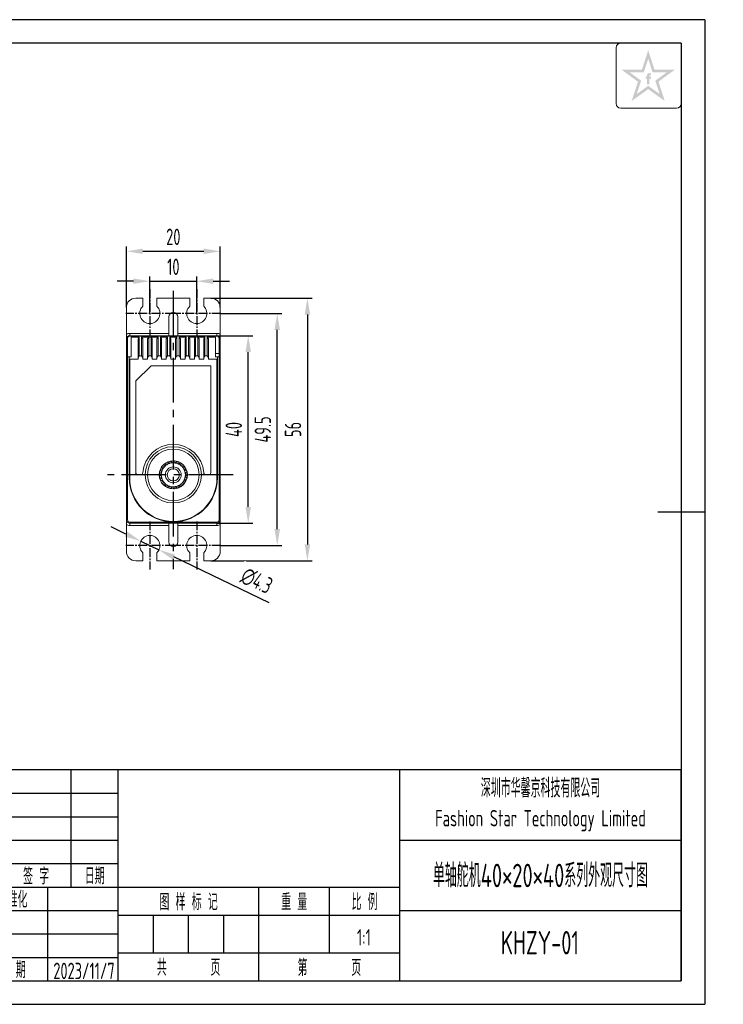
# Model space of a CAD drawing. Header units: inches. Extents: x -26 to 276, y -5 to 205.
# Tile 2 of 2: x 126 to 276, y -5 to 205. Entities that reach past the tile are written whole.
import ezdxf
from ezdxf.enums import TextEntityAlignment as Align

# ---------------------------------------------------------------- set-up
doc = ezdxf.new("R2010")
doc.units = ezdxf.units.IN
doc.header["$MEASUREMENT"] = 0
doc.linetypes.add('CENTER2', pattern=[28.575, 19.05, -3.175, 3.175, -3.175])
for name, color, linetype in [('1轮廓实线层', 7, 'Continuous'), ('2细线层', 4, 'Continuous'), ('3中心线层', 1, 'CENTER2'), ('6文字层', 3, 'Continuous'), ('7标注层', 4, 'Continuous'), ('图框层', 7, 'Continuous')]:
    doc.layers.add(name, color=color, linetype=linetype)
doc.styles.add('PC_TEXTSTYLE', font='ISOCP.SHX', dxfattribs={"width": 0.707, "bigfont": 'GBCBIG.SHX'})
doc.styles.add('PC_TEXTSTYLE4', font='ISOCP.SHX', dxfattribs={"width": 0.707, "bigfont": 'GBCBIG.SHX'})
doc.dimstyles.new('GB_DIAMETER', dxfattribs={"dimtxt": 3.5, "dimasz": 3.5, "dimexe": 1, "dimexo": 0, "dimgap": 1.5, "dimtad": 1, "dimjust": 4, "dimdsep": 46, "dimtxsty": 'PC_TEXTSTYLE', "dimcen": 0, "dimclrd": 256, "dimclrt": 3, "dimadec": 0, "dimazin": 2, "dimtp": 0.1, "dimtm": 0.1, "dimtfac": 0.71, "dimtdec": 3, "dimtmove": 0, "dimatfit": 2, "dimfxl": 1, "dimtfill": 1, "dimarcsym": 0})
doc.dimstyles.new('GB_LINEAR', dxfattribs={"dimtxt": 3.5, "dimasz": 3.5, "dimexe": 1, "dimexo": 0, "dimgap": 1.5, "dimtad": 1, "dimdsep": 46, "dimtxsty": 'PC_TEXTSTYLE', "dimcen": 0, "dimclrd": 256, "dimclrt": 3, "dimadec": 0, "dimazin": 2, "dimtp": 0.1, "dimtm": 0.1, "dimtfac": 0.71, "dimtdec": 3, "dimtmove": 0, "dimatfit": 3, "dimfxl": 1, "dimtfill": 1, "dimarcsym": 0})

# ---------------------------------------------------------------- blocks, each defined once
blk = doc.blocks.new('*D1')
at = {"layer": '7标注层', "color": 0, "lineweight": -2}
for p, q in [((148.74, 143.6), (148.74, 156.6)), ((168.74, 143.6), (168.74, 156.6))]:
    blk.add_line(p, q, dxfattribs=at)
at = {"layer": '7标注层', "lineweight": -2}
blk.add_line((152.24, 155.6), (165.24, 155.6), dxfattribs=at)
at = {"layer": '7标注层'}
for points in [[(152.24, 156.18), (152.24, 155.02), (148.74, 155.6)], [(165.24, 155.02), (165.24, 156.18), (168.74, 155.6)]]:
    blk.add_solid(points, dxfattribs=at)
at = {"layer": 'Defpoints', "color": 0}
for p in [(168.74, 155.6), (148.74, 143.6), (168.74, 143.6)]:
    blk.add_point(p, dxfattribs=at)
at = {"layer": '7标注层', "color": 3, "insert": (158.74, 158.68), "char_height": 3.5, "attachment_point": 5, "style": 'PC_TEXTSTYLE', "bg_fill": 3, "box_fill_scale": 1.25, "bg_fill_color": 257, "bg_fill_transparency": 0}
blk.add_mtext('20', dxfattribs=at)
blk = doc.blocks.new('*D5')
at = {"layer": '7标注层', "lineweight": -2, "ltscale": 0.1}
for p, q in [((150.24, 149.22), (146.74, 149.22)), ((153.74, 149.22), (163.74, 149.22)), ((167.24, 149.22), (170.74, 149.22))]:
    blk.add_line(p, q, dxfattribs=at)
at = {"layer": '7标注层', "color": 0, "lineweight": -2, "ltscale": 0.1}
for p, q in [((153.74, 142.35), (153.74, 150.22)), ((163.74, 142.35), (163.74, 150.22))]:
    blk.add_line(p, q, dxfattribs=at)
at = {"layer": '7标注层'}
for points in [[(150.24, 148.64), (150.24, 149.81), (153.74, 149.22)], [(167.24, 149.81), (167.24, 148.64), (163.74, 149.22)]]:
    blk.add_solid(points, dxfattribs=at)
at = {"layer": 'Defpoints', "color": 0}
for p in [(163.74, 149.22), (153.74, 142.35), (163.74, 142.35)]:
    blk.add_point(p, dxfattribs=at)
at = {"layer": '7标注层', "color": 3, "insert": (158.74, 152.3), "char_height": 3.5, "attachment_point": 5, "style": 'PC_TEXTSTYLE', "bg_fill": 3, "box_fill_scale": 1.25, "bg_fill_color": 257, "bg_fill_transparency": 0}
blk.add_mtext('10', dxfattribs=at)
blk = doc.blocks.new('*D6')
at = {"layer": '7标注层', "color": 0, "lineweight": -2}
for p, q in [((168.04, 137.6), (175.7, 137.6)), ((168.04, 97.6), (175.7, 97.6))]:
    blk.add_line(p, q, dxfattribs=at)
at = {"layer": '7标注层', "lineweight": -2}
blk.add_line((174.7, 101.1), (174.7, 134.1), dxfattribs=at)
at = {"layer": '7标注层'}
for points in [[(175.29, 134.1), (174.12, 134.1), (174.7, 137.6)], [(174.12, 101.1), (175.29, 101.1), (174.7, 97.6)]]:
    blk.add_solid(points, dxfattribs=at)
at = {"layer": 'Defpoints', "color": 0}
for p in [(168.04, 137.6), (174.7, 137.6), (168.04, 97.6)]:
    blk.add_point(p, dxfattribs=at)
at = {"layer": '7标注层', "color": 3, "insert": (171.63, 117.6), "char_height": 3.5, "attachment_point": 5, "rotation": 90, "style": 'PC_TEXTSTYLE', "bg_fill": 3, "box_fill_scale": 1.25, "bg_fill_color": 257, "bg_fill_transparency": 0}
blk.add_mtext('40', dxfattribs=at)
blk = doc.blocks.new('*D7')
at = {"layer": '7标注层', "color": 0, "lineweight": -2}
for p, q in [((168.89, 142.35), (181.89, 142.35)), ((168.89, 92.85), (181.89, 92.85))]:
    blk.add_line(p, q, dxfattribs=at)
at = {"layer": '7标注层', "lineweight": -2}
blk.add_line((180.89, 96.35), (180.89, 138.85), dxfattribs=at)
at = {"layer": '7标注层'}
for points in [[(181.47, 138.85), (180.3, 138.85), (180.89, 142.35)], [(180.3, 96.35), (181.47, 96.35), (180.89, 92.85)]]:
    blk.add_solid(points, dxfattribs=at)
at = {"layer": 'Defpoints', "color": 0}
for p in [(168.89, 142.35), (180.89, 142.35), (168.89, 92.85)]:
    blk.add_point(p, dxfattribs=at)
at = {"layer": '7标注层', "color": 3, "insert": (177.81, 117.6), "char_height": 3.5, "attachment_point": 5, "rotation": 90, "style": 'PC_TEXTSTYLE', "bg_fill": 3, "box_fill_scale": 1.25, "bg_fill_color": 257, "bg_fill_transparency": 0}
blk.add_mtext('49.5', dxfattribs=at)
blk = doc.blocks.new('*D8')
at = {"layer": '7标注层', "color": 0, "lineweight": -2}
for p, q in [((166.74, 145.6), (188.32, 145.6)), ((166.74, 89.6), (188.32, 89.6))]:
    blk.add_line(p, q, dxfattribs=at)
at = {"layer": '7标注层', "lineweight": -2}
blk.add_line((187.32, 142.1), (187.32, 93.1), dxfattribs=at)
at = {"layer": '7标注层'}
for points in [[(187.91, 142.1), (186.74, 142.1), (187.32, 145.6)], [(186.74, 93.1), (187.91, 93.1), (187.32, 89.6)]]:
    blk.add_solid(points, dxfattribs=at)
at = {"layer": 'Defpoints', "color": 0}
for p in [(166.74, 145.6), (166.74, 89.6), (187.32, 89.6)]:
    blk.add_point(p, dxfattribs=at)
at = {"layer": '7标注层', "color": 3, "insert": (184.25, 117.6), "char_height": 3.5, "attachment_point": 5, "rotation": 90, "style": 'PC_TEXTSTYLE', "bg_fill": 3, "box_fill_scale": 1.25, "bg_fill_color": 257, "bg_fill_transparency": 0}
blk.add_mtext('56', dxfattribs=at)
blk = doc.blocks.new('*D9')
at = {"layer": '7标注层', "lineweight": -2}
for p, q in [((148.64, 95.3), (145.49, 96.81)), ((151.8, 93.78), (155.68, 91.92)), ((179.2, 80.62), (158.83, 90.41))]:
    blk.add_line(p, q, dxfattribs=at)
at = {"layer": '7标注层'}
for points in [[(148.39, 94.77), (148.9, 95.82), (151.8, 93.78)], [(159.08, 90.93), (158.58, 89.88), (155.68, 91.92)]]:
    blk.add_solid(points, dxfattribs=at)
at = {"layer": 'Defpoints', "color": 0}
for p in [(151.8, 93.78), (155.68, 91.92)]:
    blk.add_point(p, dxfattribs=at)
at = {"layer": '7标注层', "color": 3, "insert": (176.51, 85.33), "char_height": 3.5, "attachment_point": 5, "rotation": 334.3495, "style": 'PC_TEXTSTYLE', "bg_fill": 3, "box_fill_scale": 1.25, "bg_fill_color": 257, "bg_fill_transparency": 0}
blk.add_mtext('∅4.3', dxfattribs=at)
blk = doc.blocks.new('ZwmFrameMain_A4^_^无分区图框^_^landscape')
at = {"layer": '1轮廓实线层'}
for p, q in [((123.5, 205), (123.5, 195)), ((0, 0), (0, 200)), ((267, 200), (0, 200)), ((267, 200), (267, 0)), ((-25, 100), (5, 100)), ((272, 100), (262, 100)), ((123.5, -5), (123.5, 5)), ((0, 0), (267, 0))]:
    blk.add_line(p, q, dxfattribs=at)
at = {"layer": '2细线层'}
for p, q in [((-25, -5), (-25, 205)), ((272, 205), (-25, 205)), ((272, 205), (272, -5)), ((-25, -5), (272, -5))]:
    blk.add_line(p, q, dxfattribs=at)
blk = doc.blocks.new('ZwmFrameMain_标题栏1')
at = {"layer": '1轮廓实线层'}
for p, q in [((-180, 0), (-180, 45)), ((0, 45), (-180, 45)), ((-172, 20), (-172, 45)), ((-165, 20), (-165, 45)), ((-145, 20), (-145, 45)), ((-130, 20), (-130, 45)), ((-120, 0), (-120, 45)), ((0, 0), (0, 45)), ((-60, 30), (0, 30)), ((-180, 20), (-60, 20)), ((-165, 0), (-165, 20)), ((-150, 0), (-150, 20)), ((-135, 0), (-135, 20)), ((-60, 15), (0, 15)), ((-180, 0), (0, 0))]:
    blk.add_line(p, q, dxfattribs=at)
at = {"layer": '1轮廓实线层', "color": 7}
for p, q in [((-60, 0), (-60, 45)), ((-180, 25), (-120, 25))]:
    blk.add_line(p, q, dxfattribs=at)
at = {"layer": '2细线层'}
for p, q in [((-180, 40), (-120, 40)), ((-180, 35), (-120, 35)), ((-180, 30), (-120, 30)), ((-90, 0), (-90, 20)), ((-75, 6), (-75, 20)), ((-180, 15), (-120, 15)), ((-120, 14), (-60, 14)), ((-112.5, 6), (-112.5, 14)), ((-105, 6), (-105, 14)), ((-97.5, 6), (-97.5, 14)), ((-180, 10), (-120, 10)), ((-180, 5), (-120, 5)), ((-120, 6), (-60, 6))]:
    blk.add_line(p, q, dxfattribs=at)
at = {"layer": '6文字层', "style": 'PC_TEXTSTYLE', "width": 0.667}
for s, p in [('标记', (-176, 22.5)), ('处数', (-168.5, 22.5)), (' 更改文件号 ', (-155, 22.5)), (' 签 字 ', (-137.5, 22.5)), (' 日期 ', (-125, 22.5)), (' 设 计 ', (-172.5, 17.51)), (' 标准化 ', (-142.5, 17.51)), (' 图 样 标 记 ', (-105, 17)), (' 重 量 ', (-82.5, 17)), (' 比 例 ', (-67.5, 17)), (' 审 核 ', (-172.5, 7.5)), (' 工 艺 ', (-172.5, 2.5)), (' 日 期 ', (-142.5, 2.5)), ('共       页', (-105, 3)), ('第       页', (-75, 3))]:
    blk.add_text(s, height=3.5, dxfattribs=at).set_placement(p, align=Align.MIDDLE)
at = {"layer": '6文字层', "style": 'PC_TEXTSTYLE', "flags": 8}
for tag, height, width, p, p2 in [('企业名称', 5, 3.445461, (-54.29, 34.82), (-5.27, 34.82)), ('产品名称或材料标记', 7, 1.034456, (-113.46, 28.64), (-66.42, 28.64)), ('图样名称', 5, 3.480264, (-54.79, 19.98), (-5.27, 19.98)), ('标准化', 3.5, 1.756036, (-133.83, 15.37), (-120.75, 15.37)), ('重量', 3.5, 2.448074, (-88.46, 7.54), (-76.55, 7.54)), ('比例', 3.5, 2.367734, (-73.35, 7.54), (-61.93, 7.54)), ('图样代号', 5, 3.489916, (-54.79, 5.63), (-5.52, 5.63)), ('审核', 3.5, 2.723972, (-163.99, 5.37), (-150.63, 5.37)), ('工艺', 3.5, 2.851598, (-164.21, 0.37), (-150.89, 0.37)), ('日期', 3.5, 2.733185, (-133.83, 0.37), (-120.75, 0.37)), ('共几页', 3.5, 0.953151, (-108.58, 1.48), (-101.56, 1.48))]:
    blk.add_attdef(tag, text='', height=height, dxfattribs=dict(at, width=width)).set_placement(p, p2, align=Align.FIT)
at = {"layer": '6文字层', "style": 'PC_TEXTSTYLE', "width": 9.901758, "flags": 8}
blk.add_attdef('设计', text='', height=3.5, rotation=359.5768, dxfattribs=at).set_placement((-164.23, 15.37), (-150.37, 15.27), align=Align.FIT)
at = {"layer": '6文字层', "color": 3, "style": 'PC_TEXTSTYLE', "width": 0.96618, "flags": 8}
blk.add_attdef('第几页', text='', height=3.5, dxfattribs=at).set_placement((-78.29, 1.5), (-71.16, 1.5), align=Align.FIT)
at = {"layer": '6文字层', "color": 0, "style": 'PC_TEXTSTYLE', "width": 0.715273, "flags": 8}
blk.add_attdef('图纸张数', text='', height=3.5, dxfattribs=at).set_placement((-2.66, -3.87), (4.46, -3.87), align=Align.FIT)

msp = doc.modelspace()

# ---------------------------------------------------------------- hatches: boundary and pattern name
at = {"layer": '6文字层', "lineweight": 5}
h = msp.add_hatch(color=2, dxfattribs=at)
edge = h.paths.add_edge_path(flags=0)
edge.add_line((260.172, 192.419), (260.567, 192.419))
edge.add_line((260.567, 192.419), (260.567, 192.845))
edge.add_line((260.567, 192.845), (260.176, 192.845))
edge.add_line((260.176, 192.845), (260.176, 193.053))
edge.add_spline(control_points=[(260.176, 193.053), (260.176, 193.078), (260.175, 193.174), (260.364, 193.144), (260.482, 193.127), (260.549, 193.11), (260.577, 193.102)], knot_values=[0, 0, 0, 0, 1.4943482, 5.8188355, 8.4876202, 10.3632598, 10.3632598, 10.3632598, 10.3632598], degree=3, periodic=0)
edge.add_line((260.577, 193.102), (260.577, 193.539))
edge.add_spline(control_points=[(260.577, 193.539), (260.505, 193.556), (260.332, 193.597), (260.084, 193.618), (259.855, 193.514), (259.739, 193.37), (259.72, 193.26), (259.714, 193.229)], knot_values=[0, 0, 0, 0, 4.9341397, 11.9452686, 16.0265909, 21.3569295, 23.4510995, 23.4510995, 23.4510995, 23.4510995], degree=3, periodic=0)
edge.add_line((259.714, 193.229), (259.714, 192.845))
edge.add_line((259.714, 192.845), (259.428, 192.845))
edge.add_line((259.428, 192.845), (259.428, 192.419))
edge.add_line((259.428, 192.419), (259.717, 192.419))
edge.add_line((259.717, 192.419), (259.717, 191.229))
edge.add_line((259.717, 191.229), (260.172, 191.229))
edge.add_line((260.172, 191.229), (260.172, 192.419))
h.paths.add_polyline_path([(265.628, 194.333), (261.288, 194.333), (259.948, 198.473), (258.608, 194.333), (254.268, 194.333), (257.762, 191.785), (256.422, 187.656), (259.948, 190.181), (263.474, 187.656), (262.134, 191.785)])
h.paths.add_polyline_path([(261.461, 191.997), (262.394, 189.124), (259.948, 190.914), (257.502, 189.124), (258.434, 191.997), (255.981, 193.786), (259.012, 193.786), (259.948, 196.673), (260.883, 193.786), (263.915, 193.786)], flags=16)

# ---------------------------------------------------------------- linework, layer by layer
at = {"color": 7, "lineweight": 0}
for p, q in [((157.788, 137.602), (157.788, 141.602)), ((159.688, 141.602), (159.688, 137.602)), ((148.988, 98.302), (148.988, 137.08)), ((149.438, 138.102), (149.438, 137.53)), ((149.438, 138.102), (157.788, 138.102)), ((149.438, 137.602), (168.038, 137.602)), ((149.438, 137.53), (168.038, 137.53)), ((149.738, 137.259), (149.738, 133.092)), ((151.488, 137.259), (149.738, 137.259)), ((151.488, 137.259), (151.238, 136.905)), ((151.238, 136.905), (151.238, 132.602)), ((151.488, 137.259), (151.488, 133.302)), ((151.988, 133.302), (151.988, 137.259)), ((152.238, 136.905), (151.988, 137.259)), ((153.488, 137.259), (151.988, 137.259)), ((152.238, 136.905), (152.238, 132.602)), ((153.488, 137.259), (153.238, 136.905)), ((153.238, 136.905), (153.238, 132.602)), ((153.488, 137.259), (153.488, 133.302)), ((153.988, 133.302), (153.988, 137.259)), ((154.238, 136.905), (153.988, 137.259)), ((155.488, 137.259), (153.988, 137.259)), ((154.238, 136.905), (154.238, 132.602)), ((155.488, 137.259), (155.238, 136.905)), ((155.238, 136.905), (155.238, 132.602)), ((155.488, 137.259), (155.488, 133.302)), ((155.988, 133.302), (155.988, 137.259)), ((156.238, 136.905), (155.988, 137.259)), ((157.488, 137.259), (155.988, 137.259)), ((156.238, 136.905), (156.238, 132.602)), ((157.488, 137.259), (157.238, 136.905)), ((157.238, 136.905), (157.238, 132.602)), ((157.488, 137.259), (157.488, 133.302)), ((157.988, 133.302), (157.988, 137.259)), ((158.238, 136.905), (157.988, 137.259)), ((159.488, 137.259), (157.988, 137.259)), ((158.238, 136.905), (158.238, 132.602)), ((159.488, 137.259), (159.238, 136.905)), ((159.238, 136.905), (159.238, 132.602)), ((159.488, 137.259), (159.488, 133.302)), ((159.688, 138.102), (168.038, 138.102)), ((159.988, 133.302), (159.988, 137.259)), ((160.238, 136.905), (159.988, 137.259)), ((161.488, 137.259), (159.988, 137.259)), ((160.238, 136.905), (160.238, 132.602)), ((161.488, 137.259), (161.238, 136.905)), ((161.238, 136.905), (161.238, 132.602)), ((161.488, 137.259), (161.488, 133.302)), ((161.988, 133.302), (161.988, 137.259)), ((162.238, 136.905), (161.988, 137.259)), ((163.488, 137.259), (161.988, 137.259)), ((162.238, 136.905), (162.238, 132.602)), ((163.488, 137.259), (163.238, 136.905)), ((163.238, 136.905), (163.238, 132.602)), ((163.488, 137.259), (163.488, 133.302)), ((163.988, 133.302), (163.988, 137.259)), ((164.238, 136.905), (163.988, 137.259)), ((165.488, 137.259), (163.988, 137.259)), ((164.238, 136.905), (164.238, 132.602)), ((165.488, 137.259), (165.238, 136.905)), ((165.238, 136.905), (165.238, 132.602)), ((165.488, 137.259), (165.488, 133.302)), ((165.988, 133.302), (165.988, 137.259)), ((166.238, 136.905), (165.988, 137.259)), ((167.738, 137.259), (165.988, 137.259)), ((166.238, 136.905), (166.238, 132.602)), ((167.738, 137.259), (167.738, 133.092)), ((168.038, 138.102), (168.038, 137.53)), ((168.488, 137.08), (168.488, 98.302)), ((148.738, 133.089), (148.988, 133.092)), ((148.988, 133.092), (149.738, 133.092)), ((149.338, 107.287), (149.338, 133.092)), ((149.438, 132.602), (149.438, 107.287)), ((151.238, 132.602), (149.438, 132.602)), ((151.238, 132.952), (151.488, 133.302)), ((151.988, 133.302), (151.488, 133.302)), ((152.238, 132.952), (151.988, 133.302)), ((153.238, 132.602), (152.238, 132.602)), ((153.238, 132.952), (153.488, 133.302)), ((153.988, 133.302), (153.488, 133.302)), ((154.238, 132.952), (153.988, 133.302)), ((155.238, 132.602), (154.238, 132.602)), ((155.238, 132.952), (155.488, 133.302)), ((155.988, 133.302), (155.488, 133.302)), ((156.238, 132.952), (155.988, 133.302)), ((157.238, 132.602), (156.238, 132.602)), ((157.238, 132.952), (157.488, 133.302)), ((157.988, 133.302), (157.488, 133.302)), ((158.238, 132.952), (157.988, 133.302)), ((159.238, 132.602), (158.238, 132.602)), ((159.238, 132.952), (159.488, 133.302)), ((159.988, 133.302), (159.488, 133.302)), ((160.238, 132.952), (159.988, 133.302)), ((161.238, 132.602), (160.238, 132.602)), ((161.238, 132.952), (161.488, 133.302)), ((161.988, 133.302), (161.488, 133.302)), ((162.238, 132.952), (161.988, 133.302)), ((163.238, 132.602), (162.238, 132.602)), ((163.238, 132.952), (163.488, 133.302)), ((163.988, 133.302), (163.488, 133.302)), ((164.238, 132.952), (163.988, 133.302)), ((165.238, 132.602), (164.238, 132.602)), ((165.238, 132.952), (165.488, 133.302)), ((165.988, 133.302), (165.488, 133.302)), ((166.238, 132.952), (165.988, 133.302)), ((168.038, 132.602), (166.238, 132.602)), ((167.738, 133.799), (168.488, 133.799)), ((167.738, 133.092), (168.738, 133.092)), ((168.038, 107.287), (168.038, 132.602)), ((168.138, 133.092), (168.138, 107.287)), ((150.738, 127.95), (153.985, 131.197)), ((166.738, 131.197), (153.985, 131.197)), ((166.738, 131.197), (166.738, 108.427)), ((150.738, 108.427), (150.738, 127.95)), ((156.282, 109.597), (156.502, 109.235)), ((156.802, 109.649), (156.39, 109.746)), ((156.775, 110.155), (156.897, 109.75)), ((157.292, 110.076), (156.916, 110.272)), ((157.391, 110.574), (157.409, 110.151)), ((157.872, 110.368), (157.557, 110.652)), ((158.092, 110.825), (158.003, 110.411)), ((158.506, 110.507), (158.272, 110.86)), ((158.833, 110.895), (158.644, 110.516)), ((159.155, 110.484), (159.016, 110.884)), ((159.568, 110.778), (159.291, 110.458)), ((159.778, 110.3), (159.743, 110.722)), ((160.251, 110.482), (159.903, 110.241)), ((160.335, 109.966), (160.406, 110.384)), ((160.839, 110.026), (160.442, 109.878)), ((160.793, 109.505), (160.965, 109.892)), ((161.295, 109.437), (160.874, 109.393)), ((161.121, 108.944), (161.384, 109.276)), ((149.338, 107.287), (149.438, 107.287)), ((151.238, 107.927), (151.756, 107.927)), ((155.781, 108.208), (156.148, 107.996)), ((156.148, 107.857), (155.781, 107.646)), ((156.212, 108.504), (155.804, 108.39)), ((155.804, 107.463), (156.212, 107.35)), ((155.944, 108.934), (156.247, 108.638)), ((156.247, 107.215), (155.944, 106.919)), ((156.435, 109.114), (156.012, 109.105)), ((161.59, 108.754), (161.172, 108.816)), ((161.299, 108.32), (161.636, 108.576)), ((161.636, 107.277), (161.299, 107.533)), ((161.707, 108.018), (161.316, 108.183)), ((161.316, 107.671), (161.707, 107.835)), ((165.72, 107.927), (166.238, 107.927)), ((168.138, 107.287), (168.038, 107.287)), ((156.012, 106.748), (156.435, 106.74)), ((156.502, 106.618), (156.282, 106.256)), ((156.39, 106.107), (156.802, 106.204)), ((156.897, 106.103), (156.775, 105.698)), ((156.916, 105.581), (157.292, 105.777)), ((157.409, 105.703), (157.391, 105.28)), ((157.557, 105.201), (157.872, 105.485)), ((158.003, 105.442), (158.092, 105.028)), ((158.272, 104.993), (158.506, 105.346)), ((158.644, 105.337), (158.833, 104.958)), ((159.016, 104.97), (159.155, 105.37)), ((159.291, 105.395), (159.568, 105.075)), ((159.743, 105.132), (159.778, 105.554)), ((159.903, 105.613), (160.251, 105.371)), ((160.406, 105.469), (160.335, 105.887)), ((160.442, 105.975), (160.839, 105.828)), ((160.965, 105.961), (160.793, 106.348)), ((160.874, 106.46), (161.295, 106.416)), ((161.384, 106.577), (161.121, 106.909)), ((161.172, 107.038), (161.59, 107.099)), ((148.738, 98.302), (148.988, 98.302)), ((168.038, 97.852), (149.438, 97.852)), ((149.438, 97.852), (149.438, 97.102)), ((168.038, 97.602), (149.438, 97.602)), ((157.788, 97.102), (149.438, 97.102)), ((157.788, 97.602), (157.788, 93.602)), ((159.688, 93.602), (159.688, 97.602)), ((168.038, 97.102), (159.688, 97.102)), ((168.038, 97.852), (168.038, 97.102)), ((168.738, 98.302), (168.488, 98.302)), ((152.238, 89.602), (152.238, 91.311)), ((155.238, 89.602), (155.238, 91.311)), ((162.238, 89.602), (162.238, 91.311)), ((165.238, 89.602), (165.238, 91.311)), ((152.238, 89.602), (150.738, 89.602)), ((162.238, 89.602), (155.238, 89.602)), ((166.738, 89.602), (165.238, 89.602))]:
    msp.add_line(p, q, dxfattribs=at)
for radius in [6, 5.5, 3, 1.7, 1.3]:
    msp.add_circle((158.738, 107.927), radius, dxfattribs=at)
for centre, radius, start, end in [((149.438, 136.902), 1.2, 90, 125.68533), ((149.438, 136.902), 0.7, 90, 180), ((168.038, 136.902), 1.2, 54.31467, 90), ((168.038, 136.902), 0.7, 0, 90), ((158.738, 107.927), 6.5, 4.09605, 175.90395), ((158.738, 107.927), 2.97, 142.22872, 145.77128), ((156.433, 109.194), 0.08, 271.2, 31.2), ((158.738, 107.927), 2.57, 137.96618, 150.0417), ((158.738, 107.927), 2.97, 127.82872, 131.37128), ((156.821, 109.727), 0.08, 256.8, 16.8), ((158.738, 107.927), 2.57, 123.56618, 135.63382), ((157.329, 110.147), 0.08, 242.4, 2.4), ((158.738, 107.927), 2.97, 113.42872, 116.97128), ((158.738, 107.927), 2.57, 109.16618, 121.23382), ((157.925, 110.428), 0.08, 228, 348), ((158.738, 107.927), 2.57, 94.76618, 106.83382), ((158.738, 107.927), 2.97, 99.02872, 102.57128), ((158.573, 110.551), 0.08, 213.6, 333.6), ((158.738, 107.927), 2.57, 80.36783, 92.43382), ((158.738, 107.927), 2.97, 84.62872, 88.17128), ((159.231, 110.51), 0.08, 199.2, 319.2), ((158.738, 107.927), 2.57, 65.96618, 78.03382), ((158.738, 107.927), 2.97, 70.22872, 73.77128), ((159.858, 110.306), 0.08, 184.8, 304.8), ((158.738, 107.927), 2.57, 51.56618, 63.63382), ((158.738, 107.927), 2.97, 55.82872, 59.37128), ((160.414, 109.953), 0.08, 170.4, 290.4), ((158.738, 107.927), 2.57, 37.16618, 49.21484), ((160.866, 109.473), 0.08, 156, 276), ((158.738, 107.927), 2.97, 41.42872, 44.97128), ((158.738, 107.927), 2.57, 22.76618, 34.83382), ((158.738, 107.927), 2.97, 27.02872, 30.57128), ((158.738, 107.287), 9.4, 180, 0), ((158.738, 107.287), 9.3, 180, 0), ((151.238, 108.427), 0.5, 180, 270), ((151.756, 108.427), 0.5, 270, 355.90395), ((158.738, 107.927), 2.97, 171.02872, 174.57128), ((158.738, 107.927), 2.97, 185.42872, 188.97128), ((158.738, 107.927), 2.97, 156.62872, 160.17128), ((156.108, 107.927), 0.08, 300, 60), ((158.738, 107.927), 2.57, 166.76618, 178.83382), ((158.738, 107.927), 2.57, 181.16618, 193.23382), ((156.191, 108.581), 0.08, 285.6, 45.6), ((156.191, 107.273), 0.08, 314.4, 74.4), ((158.738, 107.927), 2.57, 152.36618, 164.43382), ((158.738, 107.927), 2.57, 195.56618, 207.63382), ((161.183, 108.895), 0.08, 141.6, 261.6), ((158.738, 107.927), 2.57, 8.36618, 20.43382), ((158.738, 107.927), 2.57, 339.56618, 351.63382), ((161.347, 108.256), 0.08, 127.2, 247.2), ((161.347, 107.597), 0.08, 112.8, 232.8), ((158.738, 107.927), 2.57, 353.96618, 6.03382), ((158.738, 107.927), 2.97, 12.62872, 16.17128), ((158.738, 107.927), 2.97, 343.82872, 347.37128), ((158.738, 107.927), 2.97, 358.22872, 1.77128), ((165.72, 108.427), 0.5, 184.09605, 270), ((166.238, 108.427), 0.5, 270, 0), ((158.738, 107.927), 2.97, 199.82872, 203.37128), ((158.738, 107.927), 2.97, 214.22872, 217.77128), ((156.433, 106.66), 0.08, 328.8, 88.8), ((158.738, 107.927), 2.57, 209.9583, 222.03382), ((158.738, 107.927), 2.97, 228.62872, 232.17128), ((156.821, 106.126), 0.08, 343.2, 103.2), ((158.738, 107.927), 2.57, 224.36618, 236.43382), ((157.329, 105.706), 0.08, 357.6, 117.6), ((158.738, 107.927), 2.97, 243.02872, 246.57128), ((158.738, 107.927), 2.57, 238.76618, 250.83382), ((157.925, 105.425), 0.08, 12, 132), ((158.738, 107.927), 2.57, 253.16618, 265.23382), ((158.738, 107.927), 2.97, 257.42872, 260.97128), ((158.573, 105.302), 0.08, 26.4, 146.4), ((158.738, 107.927), 2.57, 267.56618, 279.63217), ((159.231, 105.343), 0.08, 40.8, 160.8), ((158.738, 107.927), 2.57, 281.96618, 294.03382), ((158.738, 107.927), 2.97, 286.22872, 289.77128), ((159.858, 105.547), 0.08, 55.2, 175.2), ((158.738, 107.927), 2.57, 296.36618, 308.43382), ((158.738, 107.927), 2.97, 300.62872, 304.17128), ((160.414, 105.9), 0.08, 69.6, 189.6), ((158.738, 107.927), 2.57, 310.78516, 322.83382), ((160.866, 106.381), 0.08, 84, 204), ((158.738, 107.927), 2.97, 315.02872, 318.57128), ((158.738, 107.927), 2.57, 325.16618, 337.23382), ((161.183, 106.958), 0.08, 98.4, 218.4), ((158.738, 107.927), 2.97, 329.42872, 332.97128), ((158.738, 107.927), 2.97, 271.82872, 275.37128), ((149.438, 98.302), 0.7, 180, 270), ((149.438, 98.302), 1.2, 234.31467, 270), ((149.438, 98.302), 0.45, 180, 270), ((168.038, 98.302), 0.45, 270, 0), ((168.038, 98.302), 0.7, 270, 0), ((168.038, 98.302), 1.2, 270, 305.68533), ((153.738, 92.852), 2.15, 314.24072, 225.75928), ((163.738, 92.852), 2.15, 314.24072, 225.75928), ((158.788, 93.602), 1, 180, 267.13394), ((158.688, 93.602), 1, 272.86606, 0), ((150.738, 91.602), 2, 180, 270), ((166.738, 91.602), 2, 270, 0)]:
    msp.add_arc(centre, radius, start, end, dxfattribs=at)
for points, start_tangent, end_tangent in [([(148.988, 137.08), (149.006, 137.207), (149.058, 137.322), (149.137, 137.415), (149.233, 137.481), (149.335, 137.518), (149.438, 137.53)], (0.0005555, 0.9999998), (0.9999984, -0.001807)), ([(168.038, 137.53), (168.141, 137.518), (168.243, 137.481), (168.339, 137.415), (168.418, 137.322), (168.47, 137.207), (168.488, 137.08)], (0.9999974, 0.0022897), (0.0000909, -1))]:
    msp.add_spline(points, degree=3, dxfattribs=dict(at, start_tangent=start_tangent, end_tangent=end_tangent))
at = {"layer": '3中心线层', "ltscale": 0.5}
msp.add_line((171.529, 107.927), (144.708, 107.927), dxfattribs=at)
at = {"layer": '3中心线层', "ltscale": 0.1}
for p, q in [((153.738, 98.002), (153.738, 87.702)), ((163.738, 98.002), (163.738, 87.702)), ((158.888, 92.852), (148.588, 92.852)), ((168.888, 92.852), (158.588, 92.852))]:
    msp.add_line(p, q, dxfattribs=at)
at = {"layer": '6文字层', "color": 212, "lineweight": 5}
for p, q in [((254.107, 200), (267, 200)), ((267, 200), (267, 187.117)), ((253.11, 187.117), (253.11, 199.003)), ((266.003, 186.12), (254.107, 186.12))]:
    msp.add_line(p, q, dxfattribs=at)
for centre, start, end in [((254.107, 199.003), 90, 180), ((254.107, 187.117), 180, 270), ((266.003, 187.117), 270, 0)]:
    msp.add_arc(centre, 0.997, start, end, dxfattribs=at)

# ---------------------------------------------------------------- block references
at = {"layer": '图框层'}
ref = msp.add_blockref('ZwmFrameMain_标题栏1', (267, 0), dxfattribs=at)
ref.add_attrib('设计', 'Kerry', (102.771, 15.372), dxfattribs={"layer": '6文字层', "height": 3.5, "rotation": 359.57685, "style": 'PC_TEXTSTYLE', "width": 0.707})
ref.add_attrib('日期', '2023/11/7', dxfattribs={"layer": '6文字层', "height": 3.5, "style": 'PC_TEXTSTYLE', "width": 0.650093}).set_placement((133.165, 0.371), (146.248, 0.371), align=Align.FIT)
ref.add_attrib('图样名称', '单轴舵机40×20×40系列外观尺寸图', dxfattribs={"layer": '6文字层', "height": 5, "style": 'PC_TEXTSTYLE', "width": 0.707}).set_placement((236.973, 19.978), align=Align.CENTER)
ref.add_attrib('图样代号', 'KHZY-01', dxfattribs={"layer": '6文字层', "height": 5, "style": 'PC_TEXTSTYLE', "width": 0.707}).set_placement((236.85, 5.63), align=Align.CENTER)
ref.add_attrib('比例', '1:1', dxfattribs={"layer": '6文字层', "height": 3.5, "style": 'PC_TEXTSTYLE', "width": 0.707}).set_placement((199.359, 7.542), align=Align.CENTER)

# ---------------------------------------------------------------- texts
at = {"layer": '6文字层', "insert": (237, 37.5), "char_height": 3.5, "width": 60, "attachment_point": 5, "style": 'PC_TEXTSTYLE4'}
msp.add_mtext('{\\H1.142857x;深圳市华馨京科技有限公司}\\P\\pxsm1,qc;Fashion Star Technology Limited', dxfattribs=at)

# ---------------------------------------------------------------- dimensions: what is measured, and where the dimension line sits
at = {"layer": '7标注层'}
dim = msp.add_linear_dim(base=(168.738, 155.602), p1=(148.738, 143.602), p2=(168.738, 143.602), dimstyle='GB_LINEAR', override={"dimscale": 1, "dimgap": 1.5, "dimtad": 1, "dimjust": 0, "dimdec": 2, "dimlfac": 1, "dimse1": 0, "dimse2": 0, "dimsd1": 0, "dimsd2": 0, "dimclrd": 256, "dimclre": 0, "dimtofl": 1, "dimtvp": 0.1}, dxfattribs=at)
dim.commit()
dim.dimension.update_dxf_attribs({"geometry": '*D1', "text_midpoint": (158.738, 158.678)})

# ---------------------------------------------------------------- next in the draw order: linework, layer by layer
at = {"color": 7, "lineweight": 0}
for p, q in [((150.738, 145.602), (152.238, 145.602)), ((152.238, 145.602), (152.238, 143.892)), ((155.238, 145.602), (155.238, 143.892)), ((155.238, 145.602), (162.238, 145.602)), ((162.238, 145.602), (162.238, 143.892)), ((165.238, 145.602), (165.238, 143.892)), ((165.238, 145.602), (166.738, 145.602)), ((148.738, 143.602), (148.738, 91.602)), ((168.738, 143.602), (168.738, 91.602))]:
    msp.add_line(p, q, dxfattribs=at)
for centre, radius, start, end in [((150.738, 143.602), 2, 90, 180), ((166.738, 143.602), 2, 0, 90), ((153.738, 142.352), 2.15, 134.24072, 45.75928), ((163.738, 142.352), 2.15, 134.24072, 45.75928), ((158.788, 141.602), 1, 92.86606, 180), ((158.688, 141.602), 1, 0, 87.13394)]:
    msp.add_arc(centre, radius, start, end, dxfattribs=at)
at = {"layer": '3中心线层', "ltscale": 0.5}
msp.add_line((158.738, 147.191), (158.738, 87.837), dxfattribs=at)

# ---------------------------------------------------------------- next in the draw order: dimensions: what is measured, and where the dimension line sits
at = {"layer": '7标注层', "ltscale": 0.1}
dim = msp.add_linear_dim(base=(163.738, 149.224), p1=(153.738, 142.352), p2=(163.738, 142.352), dimstyle='GB_LINEAR', override={"dimscale": 1, "dimgap": 1.5, "dimtad": 1, "dimjust": 0, "dimdec": 2, "dimlfac": 1, "dimse1": 0, "dimse2": 0, "dimsd1": 0, "dimsd2": 0, "dimclrd": 256, "dimclre": 0, "dimtofl": 1, "dimtvp": 0.1}, dxfattribs=at)
dim.commit()
dim.dimension.update_dxf_attribs({"geometry": '*D5', "text_midpoint": (158.738, 152.3)})
at = {"layer": '7标注层'}
dim = msp.add_linear_dim(base=(174.703, 137.602), p1=(168.038, 97.602), p2=(168.038, 137.602), angle=90, dimstyle='GB_LINEAR', override={"dimscale": 1, "dimgap": 1.5, "dimtad": 1, "dimjust": 0, "dimdec": 2, "dimlfac": 1, "dimse1": 0, "dimse2": 0, "dimsd1": 0, "dimsd2": 0, "dimclrd": 256, "dimclre": 0, "dimtofl": 1, "dimtvp": 0.1}, dxfattribs=at)
dim.commit()
dim.dimension.update_dxf_attribs({"geometry": '*D6', "text_midpoint": (171.626, 117.602)})

# ---------------------------------------------------------------- next in the draw order: linework, layer by layer
at = {"layer": '3中心线层', "ltscale": 0.1}
for p, q in [((153.738, 147.502), (153.738, 137.202)), ((163.738, 147.502), (163.738, 137.202)), ((158.888, 142.352), (148.588, 142.352)), ((168.888, 142.352), (158.588, 142.352))]:
    msp.add_line(p, q, dxfattribs=at)

# ---------------------------------------------------------------- next in the draw order: dimensions: what is measured, and where the dimension line sits
at = {"layer": '7标注层'}
dim = msp.add_linear_dim(base=(180.888, 142.352), p1=(168.888, 92.852), p2=(168.888, 142.352), angle=90, dimstyle='GB_LINEAR', override={"dimscale": 1, "dimgap": 1.5, "dimtad": 1, "dimjust": 0, "dimdec": 2, "dimlfac": 1, "dimse1": 0, "dimse2": 0, "dimsd1": 0, "dimsd2": 0, "dimclrd": 256, "dimclre": 0, "dimtofl": 1, "dimtvp": 0.1}, dxfattribs=at)
dim.commit()
dim.dimension.update_dxf_attribs({"geometry": '*D7', "text_midpoint": (177.812, 117.602)})

# ---------------------------------------------------------------- next in the draw order: dimensions: what is measured, and where the dimension line sits
dim = msp.add_linear_dim(base=(187.322, 89.602), p1=(166.738, 145.602), p2=(166.738, 89.602), angle=90, dimstyle='GB_LINEAR', override={"dimscale": 1, "dimgap": 1.5, "dimtad": 1, "dimjust": 0, "dimdec": 2, "dimlfac": 1, "dimse1": 0, "dimse2": 0, "dimsd1": 0, "dimsd2": 0, "dimclrd": 256, "dimclre": 0, "dimtofl": 1, "dimtvp": 0.1}, dxfattribs=at)
dim.commit()
dim.dimension.update_dxf_attribs({"geometry": '*D8', "text_midpoint": (184.247, 117.602)})

# ---------------------------------------------------------------- next in the draw order: dimensions: what is measured, and where the dimension line sits
dim = msp.add_diameter_dim_2p(p1=(151.8, 93.782), p2=(155.676, 91.921), dimstyle='GB_DIAMETER', override={"dimscale": 1, "dimgap": 1.5, "dimtad": 1, "dimjust": 4, "dimtih": 0, "dimtoh": 0, "dimdec": 2, "dimlfac": 1, "dimse1": 0, "dimse2": 0, "dimsd1": 0, "dimsd2": 0, "dimtix": 0, "dimtofl": 1, "dimatfit": 0, "dimtvp": 0.1}, dxfattribs=at)
dim.commit()
dim.dimension.update_dxf_attribs({"geometry": '*D9', "text_midpoint": (175.174, 82.558), "dimtype": 163})

# ---------------------------------------------------------------- next in the draw order: block references
at = {"layer": '图框层'}
msp.add_blockref('ZwmFrameMain_A4^_^无分区图框^_^landscape', (0, 0), dxfattribs=at)

doc.saveas('drawing.dxf')
